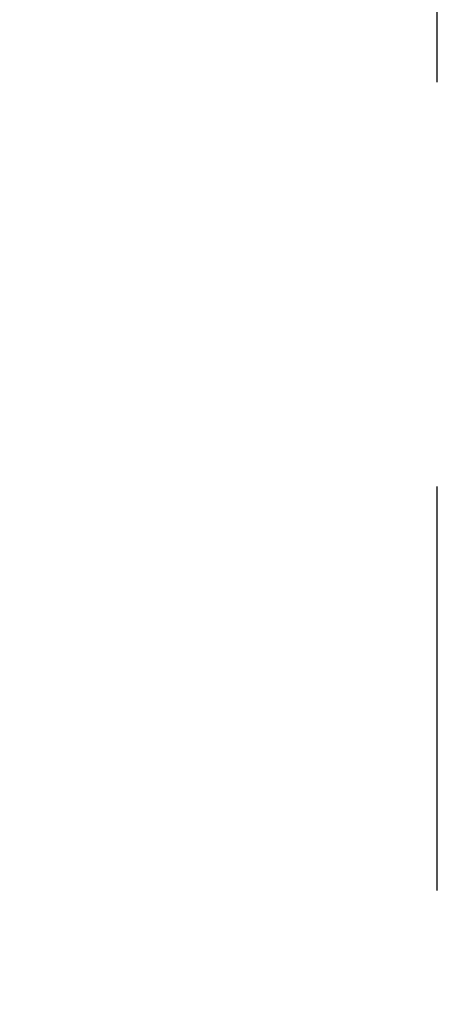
# Model space of a CAD drawing. Header units: millimetres. Extents: x 160 to 432, y 133 to 332.
# Tile 9 of 51: x 263.89 to 267.07, y 212.01 to 219.5. Entities that reach past the tile are written whole.
import ezdxf

# ---------------------------------------------------------------- set-up
doc = ezdxf.new("R2010")
doc.units = ezdxf.units.MM
doc.header["$LTSCALE"] = 30.734
doc.linetypes.add('HIDDEN', pattern=[0.2, 0.1, -0.1])
doc.layers.add('KONSTR_EL', color=7, linetype='CONTINUOUS')

msp = doc.modelspace()

# ---------------------------------------------------------------- linework, layer by layer
at = {"layer": 'KONSTR_EL', "color": 8, "linetype": 'HIDDEN'}
msp.add_line((267.0674, 212.875), (267.0674, 226.7353), dxfattribs=at)
for radius in [40.5, 32.4, 24.3]:
    msp.add_circle((261.4674, 232.3353), radius, dxfattribs=at)
msp.add_arc((261.4674, 232.3353), 20.3, 0, 270, dxfattribs=at)

doc.saveas('drawing.dxf')
